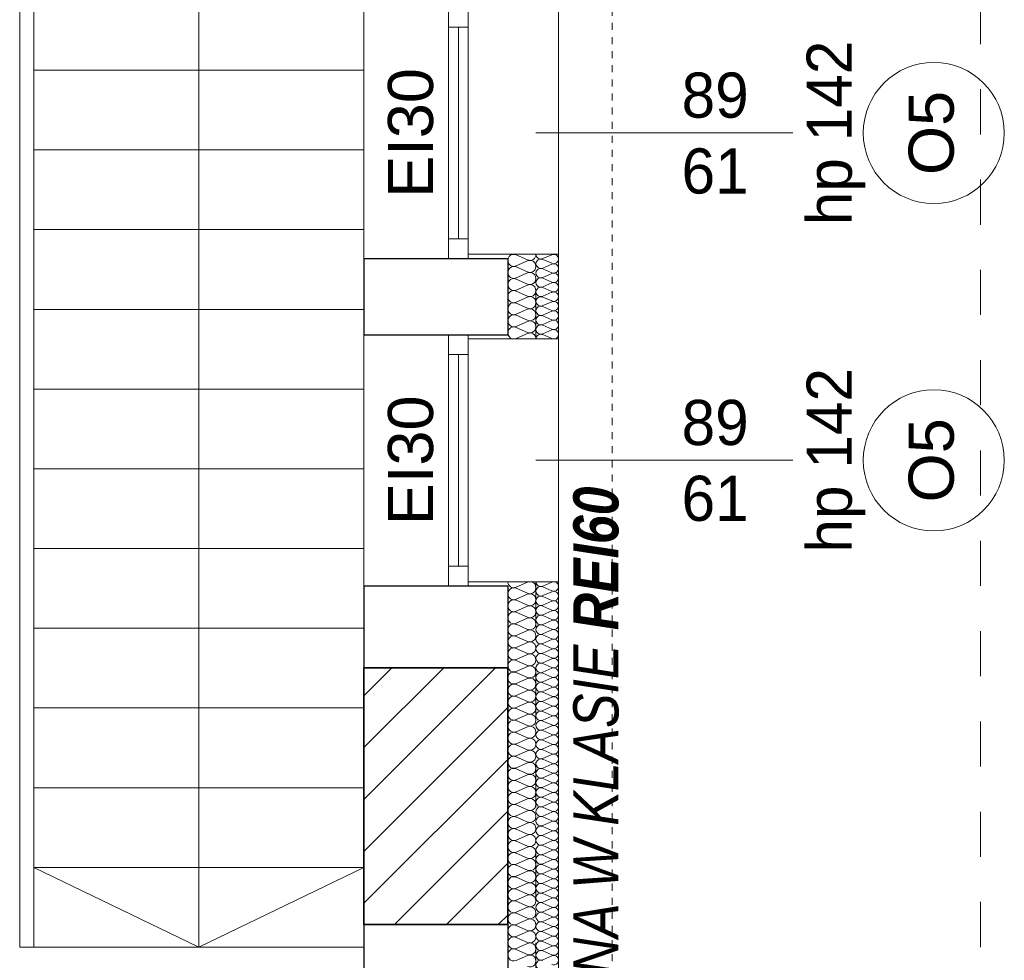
# Model space of a CAD drawing. Extents: x -438200 to -357500, y 15000 to 163871.
# Tile 124 of 148: x -416425 to -412935, y 113339 to 116672. Entities that reach past the tile are written whole.
import ezdxf

# ---------------------------------------------------------------- set-up
doc = ezdxf.new("R2010")
doc.units = 0
doc.header["$MEASUREMENT"] = 0
doc.linetypes.add('Hidden Line', pattern=[50, 25, -25])
doc.linetypes.add('Przerywana', pattern=[320, 160, -160])
for name, color, linetype in [('#podkład', 252, 'Continuous'), ('Arch ocieplenie', 252, 'Continuous'), ('Arch zmurowania', 252, 'Continuous'), ('Inwent Izolacje', 252, 'Continuous')]:
    doc.layers.add(name, color=color, linetype=linetype)
for name, color, linetype, lineweight in [('Arch ocieplenie_Nr_Pióra__44', 252, 'Continuous', 13), ('Arch opisy okien_Nr_Pióra__9', 252, 'Continuous', 13), ('Arch opisy_Nr_Pióra__9', 252, 'Continuous', 13), ('Arch wykończenie_Nr_Pióra__3', 252, 'Continuous', 18), ('Arch zmurowania_Nr_Pióra__21', 252, 'Continuous', 9), ('Arch zmurowania_Nr_Pióra__27', 252, 'Continuous', 35), ('INWENT BALUSTRADY_Nr_Pióra__5', 252, 'Continuous', 13), ('INWENT DACH_Nr_Pióra__21', 252, 'Continuous', 9), ('Inwent Izolacje_Nr_Pióra__44', 252, 'Continuous', 13), ('INWENT OPISY_Nr_Pióra__21', 252, 'Continuous', 9), ('INWENT WYMIARY_Nr_Pióra__21', 252, 'Continuous', 9), ('INWENT. OKNA_Nr_Pióra__21', 252, 'Continuous', 9), ('INWENT. OKNA_Nr_Pióra__5', 252, 'Continuous', 13), ('INWENT.ŚCIANY_Nr_Pióra__1', 252, 'Continuous', 25), ('INWENT.ŚCIANY_Nr_Pióra__2', 252, 'Continuous', 13), ('INWENT.ŚCIANY_Nr_Pióra__21', 252, 'Continuous', 9), ('INWENT.ŚCIANY_Nr_Pióra__3', 252, 'Continuous', 18), ('Istniejące schody_Nr_Pióra__5', 252, 'Continuous', 13)]:
    doc.layers.add(name, color=color, linetype=linetype, lineweight=lineweight)
doc.styles.add('GENERATED_STYLE_1', font='txt')
doc.styles.add('GENERATED_STYLE_10', font='arial.ttf')
doc.styles.add('GENERATED_STYLE_5', font='txt')

# ---------------------------------------------------------------- blocks, each defined once
blk = doc.blocks.new('Izolacja cieplna 14_213', base_point=(-414594.9, 93232.6))
at = {"layer": 'Arch ocieplenie_Nr_Pióra__44', "linetype": 'Continuous'}
for p, q in [((-414571.1, 99532.1), (-414538.8, 99546.2)), ((-414538.8, 99515.1), (-414571.1, 99529.2)), ((-414571.1, 99498.1), (-414538.8, 99512.2)), ((-414538.8, 99481.1), (-414571.1, 99495.3)), ((-414571.1, 99464.2), (-414538.8, 99478.3)), ((-414538.8, 99447.2), (-414571.1, 99461.3)), ((-414571.1, 99430.2), (-414538.8, 99444.3)), ((-414538.8, 99413.2), (-414571.1, 99427.4)), ((-414571.1, 99396.3), (-414538.8, 99410.4)), ((-414538.8, 99379.3), (-414571.1, 99393.4)), ((-414571.1, 99362.3), (-414538.8, 99376.4)), ((-414538.8, 99345.3), (-414571.1, 99359.5)), ((-414571.1, 99328.4), (-414538.8, 99342.5)), ((-414538.8, 99311.4), (-414571.1, 99325.5)), ((-414571.1, 99294.4), (-414538.8, 99308.5)), ((-414538.8, 99277.4), (-414571.1, 99291.5)), ((-414571.1, 99260.4), (-414538.8, 99274.6)), ((-414538.8, 99243.5), (-414571.1, 99257.6)), ((-414571.1, 99226.5), (-414538.8, 99240.6)), ((-414538.8, 99209.5), (-414571.1, 99223.6)), ((-414571.1, 99192.5), (-414538.8, 99206.7)), ((-414538.8, 99175.6), (-414571.1, 99189.7)), ((-414571.1, 99158.6), (-414538.8, 99172.7)), ((-414538.8, 99141.6), (-414571.1, 99155.7)), ((-414571.1, 99124.6), (-414538.8, 99138.8)), ((-414538.8, 99107.7), (-414571.1, 99121.8)), ((-414571.1, 99090.7), (-414538.8, 99104.8)), ((-414538.8, 99073.7), (-414571.1, 99087.8)), ((-414571.1, 99056.7), (-414538.8, 99070.9)), ((-414538.8, 99039.8), (-414571.1, 99053.9)), ((-414571.1, 99022.8), (-414538.8, 99036.9)), ((-414538.8, 99005.8), (-414571.1, 99019.9)), ((-414571.1, 98988.8), (-414538.8, 99003)), ((-414538.8, 98971.9), (-414571.1, 98986)), ((-414571.1, 98954.9), (-414538.8, 98969)), ((-414538.8, 98937.9), (-414571.1, 98952)), ((-414571.1, 98920.9), (-414538.8, 98935.1)), ((-414538.8, 98904), (-414571.1, 98918.1)), ((-414571.1, 98887), (-414538.8, 98901.1)), ((-414538.8, 98870), (-414571.1, 98884.1)), ((-414571.1, 98853), (-414538.8, 98867.2)), ((-414538.8, 98836.1), (-414571.1, 98850.2)), ((-414571.1, 98819.1), (-414538.8, 98833.2)), ((-414538.8, 98802.1), (-414571.1, 98816.2)), ((-414571.1, 98785.1), (-414538.8, 98799.2)), ((-414538.8, 98768.1), (-414571.1, 98782.3)), ((-414571.1, 98751.2), (-414538.8, 98765.3)), ((-414538.8, 98734.2), (-414571.1, 98748.3)), ((-414571.1, 98717.2), (-414538.8, 98731.3)), ((-414538.8, 98700.2), (-414571.1, 98714.4)), ((-414571.1, 98683.3), (-414538.8, 98697.4)), ((-414538.8, 98666.3), (-414571.1, 98680.4)), ((-414571.1, 98649.3), (-414538.8, 98663.4)), ((-414538.8, 98632.3), (-414571.1, 98646.5)), ((-414571.1, 98615.4), (-414538.8, 98629.5)), ((-414538.8, 98598.4), (-414571.1, 98612.5)), ((-414571.1, 98581.4), (-414538.8, 98595.5)), ((-414538.8, 98564.4), (-414571.1, 98578.6)), ((-414571.1, 98547.5), (-414538.8, 98561.6)), ((-414538.8, 98530.5), (-414571.1, 98544.6)), ((-414571.1, 98513.5), (-414538.8, 98527.6)), ((-414538.8, 98496.5), (-414571.1, 98510.7)), ((-414571.1, 98479.6), (-414538.8, 98493.7)), ((-414538.8, 98462.6), (-414571.1, 98476.7)), ((-414571.1, 98445.6), (-414538.8, 98459.7)), ((-414538.8, 98428.6), (-414571.1, 98442.8)), ((-414571.1, 98411.7), (-414538.8, 98425.8)), ((-414538.8, 98394.7), (-414571.1, 98408.8)), ((-414571.1, 98377.7), (-414538.8, 98391.8)), ((-414538.8, 98360.7), (-414571.1, 98374.9)), ((-414571.1, 98343.8), (-414538.8, 98357.9)), ((-414538.8, 98326.8), (-414571.1, 98340.9)), ((-414571.1, 98309.8), (-414538.8, 98323.9)), ((-414538.8, 98292.8), (-414571.1, 98307)), ((-414571.1, 98275.9), (-414538.8, 98290)), ((-414538.8, 98258.9), (-414571.1, 98273)), ((-414571.1, 98241.9), (-414538.8, 98256)), ((-414538.8, 98224.9), (-414571.1, 98239)), ((-414571.1, 98207.9), (-414538.8, 98222.1))]:
    blk.add_line(p, q, dxfattribs=at)
for centre, start_param, end_param in [((-414577.9, 99547.6), 0, 1.983589), ((-414532, 99530.6), 1.158003, 5.125183), ((-414577.9, 99513.7), 4.299595, 8.266774), ((-414532, 99496.7), 1.158003, 5.125183), ((-414577.9, 99479.7), 4.299595, 8.266774), ((-414532, 99462.7), 1.158003, 5.125183), ((-414577.9, 99445.8), 4.299595, 8.266774), ((-414577.9, 99411.8), 4.299595, 8.266774), ((-414532, 99428.8), 1.158003, 5.125183), ((-414577.9, 99377.9), 4.299595, 8.266774), ((-414532, 99394.8), 1.158003, 5.125183), ((-414577.9, 99343.9), 4.299595, 8.266774), ((-414532, 99360.9), 1.158003, 5.125183), ((-414577.9, 99309.9), 4.299595, 8.266774), ((-414532, 99326.9), 1.158003, 5.125183), ((-414577.9, 99276), 4.299595, 8.266774), ((-414532, 99293), 1.158003, 5.125183), ((-414577.9, 99242), 4.299595, 8.266774), ((-414532, 99259), 1.158003, 5.125183), ((-414577.9, 99208.1), 4.299595, 8.266774), ((-414532, 99225.1), 1.158003, 5.125183), ((-414577.9, 99174.1), 4.299595, 8.266774), ((-414532, 99191.1), 1.158003, 5.125183), ((-414577.9, 99140.2), 4.299595, 8.266774), ((-414532, 99157.2), 1.158003, 5.125183), ((-414577.9, 99106.2), 4.299595, 8.266774), ((-414532, 99123.2), 1.158003, 5.125183), ((-414577.9, 99072.3), 4.299595, 8.266774), ((-414532, 99089.3), 1.158003, 5.125183), ((-414577.9, 99038.3), 4.299595, 8.266774), ((-414532, 99055.3), 1.158003, 5.125183), ((-414577.9, 99004.4), 4.299595, 8.266774), ((-414532, 99021.4), 1.158003, 5.125183), ((-414577.9, 98970.4), 4.299595, 8.266774), ((-414532, 98987.4), 1.158003, 5.125183), ((-414577.9, 98936.5), 4.299595, 8.266774), ((-414532, 98953.5), 1.158003, 5.125183), ((-414577.9, 98902.5), 4.299595, 8.266774), ((-414532, 98919.5), 1.158003, 5.125183), ((-414577.9, 98868.6), 4.299595, 8.266774), ((-414532, 98885.6), 1.158003, 5.125183), ((-414577.9, 98834.6), 4.299595, 8.266774), ((-414532, 98851.6), 1.158003, 5.125183), ((-414577.9, 98800.7), 4.299595, 8.266774), ((-414532, 98817.7), 1.158003, 5.125183), ((-414532, 98783.7), 1.158003, 5.125183), ((-414577.9, 98766.7), 4.299595, 8.266774), ((-414532, 98749.7), 1.158003, 5.125183), ((-414577.9, 98732.8), 4.299595, 8.266774), ((-414532, 98715.8), 1.158003, 5.125183), ((-414577.9, 98698.8), 4.299595, 8.266774), ((-414532, 98681.8), 1.158003, 5.125183), ((-414577.9, 98664.9), 4.299595, 8.266774), ((-414532, 98647.9), 1.158003, 5.125183), ((-414577.9, 98630.9), 4.299595, 8.266774), ((-414532, 98613.9), 1.158003, 5.125183), ((-414577.9, 98597), 4.299595, 8.266774), ((-414532, 98580), 1.158003, 5.125183), ((-414577.9, 98563), 4.299595, 8.266774), ((-414532, 98546), 1.158003, 5.125183), ((-414577.9, 98529.1), 4.299595, 8.266774), ((-414532, 98512.1), 1.158003, 5.125183), ((-414577.9, 98495.1), 4.299595, 8.266774), ((-414532, 98478.1), 1.158003, 5.125183), ((-414577.9, 98461.2), 4.299595, 8.266774), ((-414532, 98444.2), 1.158003, 5.125183), ((-414577.9, 98427.2), 4.299595, 8.266774), ((-414532, 98410.2), 1.158003, 5.125183), ((-414577.9, 98393.3), 4.299595, 8.266774), ((-414532, 98376.3), 1.158003, 5.125183), ((-414577.9, 98359.3), 4.299595, 8.266774), ((-414532, 98342.3), 1.158003, 5.125183), ((-414577.9, 98325.4), 4.299595, 8.266774), ((-414532, 98308.4), 1.158003, 5.125183), ((-414577.9, 98291.4), 4.299595, 8.266774), ((-414532, 98274.4), 1.158003, 5.125183), ((-414577.9, 98257.4), 4.299595, 8.266774), ((-414532, 98240.5), 1.158003, 5.125183), ((-414577.9, 98223.5), 4.299595, 8.266774), ((-414532, 98206.5), 1.158003, 5.125183), ((-414577.9, 98189.5), 4.299595, 8.266774)]:
    blk.add_ellipse(centre, major_axis=(-17, 0), ratio=0.997733, start_param=start_param, end_param=end_param, dxfattribs=at)
blk = doc.blocks.new('Izolacja cieplna 14_214', base_point=(-414694.9, 99547.6))
at = {"layer": 'Arch ocieplenie_Nr_Pióra__44', "linetype": 'Continuous'}
for p, q in [((-414624.7, 99545.8), (-414665.1, 99528.1)), ((-414665.1, 99524.5), (-414624.7, 99506.7)), ((-414624.7, 99503.2), (-414665.1, 99485.4)), ((-414665.1, 99481.8), (-414624.7, 99464.1)), ((-414624.7, 99460.5), (-414665.1, 99442.7)), ((-414665.1, 99439.1), (-414624.7, 99421.4)), ((-414624.7, 99417.8), (-414665.1, 99400.1)), ((-414665.1, 99396.5), (-414624.7, 99378.7)), ((-414624.7, 99375.1), (-414665.1, 99357.4)), ((-414665.1, 99353.8), (-414624.7, 99336.1)), ((-414624.7, 99332.5), (-414665.1, 99314.7)), ((-414665.1, 99311.1), (-414624.7, 99293.4)), ((-414624.7, 99289.8), (-414665.1, 99272.1)), ((-414665.1, 99268.5), (-414624.7, 99250.7)), ((-414624.7, 99247.1), (-414665.1, 99229.4)), ((-414665.1, 99225.8), (-414624.7, 99208.1)), ((-414624.7, 99204.5), (-414665.1, 99186.7)), ((-414665.1, 99183.1), (-414624.7, 99165.4)), ((-414624.7, 99161.8), (-414665.1, 99144)), ((-414665.1, 99140.5), (-414624.7, 99122.7)), ((-414624.7, 99119.1), (-414665.1, 99101.4)), ((-414665.1, 99097.8), (-414624.7, 99080)), ((-414624.7, 99076.5), (-414665.1, 99058.7)), ((-414665.1, 99055.1), (-414624.7, 99037.4)), ((-414624.7, 99033.8), (-414665.1, 99016)), ((-414665.1, 99012.5), (-414624.7, 98994.7)), ((-414624.7, 98991.1), (-414665.1, 98973.4)), ((-414665.1, 98969.8), (-414624.7, 98952)), ((-414624.7, 98948.5), (-414665.1, 98930.7)), ((-414665.1, 98927.1), (-414624.7, 98909.4)), ((-414624.7, 98905.8), (-414665.1, 98888)), ((-414665.1, 98884.5), (-414624.7, 98866.7)), ((-414624.7, 98863.1), (-414665.1, 98845.4)), ((-414665.1, 98841.8), (-414624.7, 98824)), ((-414624.7, 98820.4), (-414665.1, 98802.7)), ((-414665.1, 98799.1), (-414624.7, 98781.4)), ((-414624.7, 98777.8), (-414665.1, 98760)), ((-414665.1, 98756.4), (-414624.7, 98738.7)), ((-414624.7, 98735.1), (-414665.1, 98717.4)), ((-414665.1, 98713.8), (-414624.7, 98696)), ((-414624.7, 98692.4), (-414665.1, 98674.7)), ((-414665.1, 98671.1), (-414624.7, 98653.4)), ((-414624.7, 98649.8), (-414665.1, 98632)), ((-414665.1, 98628.4), (-414624.7, 98610.7)), ((-414624.7, 98607.1), (-414665.1, 98589.4)), ((-414665.1, 98585.8), (-414624.7, 98568)), ((-414624.7, 98564.4), (-414665.1, 98546.7)), ((-414665.1, 98543.1), (-414624.7, 98525.3)), ((-414624.7, 98521.8), (-414665.1, 98504)), ((-414665.1, 98500.4), (-414624.7, 98482.7)), ((-414624.7, 98479.1), (-414665.1, 98461.3)), ((-414665.1, 98457.8), (-414624.7, 98440)), ((-414624.7, 98436.4), (-414665.1, 98418.7)), ((-414665.1, 98415.1), (-414624.7, 98397.3)), ((-414624.7, 98393.8), (-414665.1, 98376)), ((-414665.1, 98372.4), (-414624.7, 98354.7)), ((-414624.7, 98351.1), (-414665.1, 98333.3)), ((-414665.1, 98329.8), (-414624.7, 98312)), ((-414624.7, 98308.4), (-414665.1, 98290.7)), ((-414665.1, 98287.1), (-414624.7, 98269.3)), ((-414624.7, 98265.8), (-414665.1, 98248)), ((-414665.1, 98244.4), (-414624.7, 98226.7)), ((-414624.7, 98223.1), (-414665.1, 98205.3))]:
    blk.add_line(p, q, dxfattribs=at)
for centre, start_param, end_param in [((-414673.7, 99547.6), 4.712389, 6.695979), ((-414616.2, 99526.3), 5.870392, 9.837571), ((-414673.7, 99504.9), 2.7288, 6.695979), ((-414616.2, 99483.6), 5.870392, 9.837571), ((-414673.7, 99462.3), 2.7288, 6.695979), ((-414673.7, 99419.6), 2.7288, 6.695979), ((-414616.2, 99440.9), 5.870392, 9.837571), ((-414673.7, 99376.9), 2.7288, 6.695979), ((-414616.2, 99398.3), 5.870392, 9.837571), ((-414616.2, 99355.6), 5.870392, 9.837571), ((-414673.7, 99334.3), 2.7288, 6.695979), ((-414616.2, 99312.9), 5.870392, 9.837571), ((-414673.7, 99291.6), 2.7288, 6.695979), ((-414616.2, 99270.3), 5.870392, 9.837571), ((-414673.7, 99248.9), 2.7288, 6.695979), ((-414673.7, 99206.3), 2.7288, 6.695979), ((-414616.2, 99227.6), 5.870392, 9.837571), ((-414673.7, 99163.6), 2.7288, 6.695979), ((-414616.2, 99184.9), 5.870392, 9.837571), ((-414616.2, 99142.3), 5.870392, 9.837571), ((-414673.7, 99120.9), 2.7288, 6.695979), ((-414616.2, 99099.6), 5.870392, 9.837571), ((-414673.7, 99078.3), 2.7288, 6.695979), ((-414673.7, 99035.6), 2.7288, 6.695979), ((-414616.2, 99056.9), 5.870392, 9.837571), ((-414673.7, 98992.9), 2.7288, 6.695979), ((-414616.2, 99014.3), 5.870392, 9.837571), ((-414616.2, 98971.6), 5.870392, 9.837571), ((-414673.7, 98950.2), 2.7288, 6.695979), ((-414616.2, 98928.9), 5.870392, 9.837571), ((-414673.7, 98907.6), 2.7288, 6.695979), ((-414616.2, 98886.2), 5.870392, 9.837571), ((-414673.7, 98864.9), 2.7288, 6.695979), ((-414673.7, 98822.2), 2.7288, 6.695979), ((-414616.2, 98843.6), 5.870392, 9.837571), ((-414673.7, 98779.6), 2.7288, 6.695979), ((-414616.2, 98800.9), 5.870392, 9.837571), ((-414616.2, 98758.2), 5.870392, 9.837571), ((-414673.7, 98736.9), 2.7288, 6.695979), ((-414616.2, 98715.6), 5.870392, 9.837571), ((-414673.7, 98694.2), 2.7288, 6.695979), ((-414673.7, 98651.6), 2.7288, 6.695979), ((-414616.2, 98672.9), 5.870392, 9.837571), ((-414673.7, 98608.9), 2.7288, 6.695979), ((-414616.2, 98630.2), 5.870392, 9.837571), ((-414616.2, 98587.6), 5.870392, 9.837571), ((-414673.7, 98566.2), 2.7288, 6.695979), ((-414616.2, 98544.9), 5.870392, 9.837571), ((-414673.7, 98523.6), 2.7288, 6.695979), ((-414616.2, 98502.2), 5.870392, 9.837571), ((-414673.7, 98480.9), 2.7288, 6.695979), ((-414673.7, 98438.2), 2.7288, 6.695979), ((-414616.2, 98459.6), 5.870392, 9.837571), ((-414673.7, 98395.6), 2.7288, 6.695979), ((-414616.2, 98416.9), 5.870392, 9.837571), ((-414616.2, 98374.2), 5.870392, 9.837571), ((-414673.7, 98352.9), 2.7288, 6.695979), ((-414616.2, 98331.5), 5.870392, 9.837571), ((-414673.7, 98310.2), 2.7288, 6.695979), ((-414673.7, 98267.5), 2.7288, 6.695979), ((-414616.2, 98288.9), 5.870392, 9.837571), ((-414673.7, 98224.9), 2.7288, 6.695979), ((-414616.2, 98246.2), 5.870392, 9.837571), ((-414616.2, 98203.5), 5.870392, 9.837571)]:
    blk.add_ellipse(centre, major_axis=(0, -21.3), ratio=0.996876, start_param=start_param, end_param=end_param, dxfattribs=at)
blk = doc.blocks.new('Izolacja cieplna 14_218', base_point=(-414594.9, 100707.6))
at = {"layer": 'Arch ocieplenie_Nr_Pióra__44', "linetype": 'Continuous'}
for p, q in [((-414538.8, 100706.2), (-414571.1, 100692.3)), ((-414571.1, 100689.5), (-414538.8, 100675.7)), ((-414538.8, 100672.9), (-414571.1, 100659)), ((-414571.1, 100656.2), (-414538.8, 100642.3)), ((-414538.8, 100639.5), (-414571.1, 100625.7)), ((-414571.1, 100622.9), (-414538.8, 100609)), ((-414538.8, 100606.2), (-414571.1, 100592.3)), ((-414571.1, 100589.5), (-414538.8, 100575.7)), ((-414538.8, 100572.9), (-414571.1, 100559)), ((-414571.1, 100556.2), (-414538.8, 100542.3)), ((-414538.8, 100539.5), (-414571.1, 100525.7)), ((-414571.1, 100522.9), (-414538.8, 100509)), ((-414538.8, 100506.2), (-414571.1, 100492.3)), ((-414571.1, 100489.5), (-414538.8, 100475.7)), ((-414538.8, 100472.9), (-414571.1, 100459)), ((-414571.1, 100456.2), (-414538.8, 100442.3)), ((-414538.8, 100439.5), (-414571.1, 100425.7)), ((-414571.1, 100422.9), (-414538.8, 100409))]:
    blk.add_line(p, q, dxfattribs=at)
for centre, start_param, end_param in [((-414577.9, 100674.3), 1.158004, 5.125183), ((-414577.9, 100707.6), 3.141593, 5.125182), ((-414532, 100690.9), 4.299595, 8.266775), ((-414577.9, 100640.9), 1.158004, 5.125183), ((-414532, 100657.6), 4.299595, 8.266775), ((-414577.9, 100607.6), 1.158004, 5.125183), ((-414532, 100624.3), 4.299595, 8.266775), ((-414577.9, 100574.3), 1.158004, 5.125183), ((-414532, 100590.9), 4.299595, 8.266775), ((-414577.9, 100540.9), 1.158004, 5.125183), ((-414532, 100557.6), 4.299595, 8.266775), ((-414577.9, 100507.6), 1.158004, 5.125183), ((-414532, 100524.3), 4.299595, 8.266775), ((-414577.9, 100474.3), 1.158004, 5.125183), ((-414532, 100490.9), 4.299595, 8.266775), ((-414577.9, 100440.9), 1.158004, 5.125183), ((-414532, 100457.6), 4.299595, 8.266775), ((-414532, 100424.3), 4.299595, 8.266775), ((-414577.9, 100407.6), 1.158004, 3.141593)]:
    blk.add_ellipse(centre, major_axis=(17, 0), ratio=0.979564, start_param=start_param, end_param=end_param, dxfattribs=at)
blk = doc.blocks.new('Ściana_12', base_point=(-415204.9, 99242.6))
at = {"layer": 'Arch zmurowania_Nr_Pióra__21', "linetype": 'Continuous'}
h = blk.add_hatch(dxfattribs=at)
h.set_pattern_fill('Common_Brick', color=256, style=0, pattern_type=2)
h.set_pattern_definition([(45, (0, 0), (-91.92388, 91.92388), [])])
h.paths.add_polyline_path([(-415204.9, 99242.6), (-415204.9, 98332.6), (-414694.9, 98332.6), (-414694.9, 99242.6)], flags=0)
at = {"layer": 'Arch zmurowania_Nr_Pióra__27', "linetype": 'Continuous'}
for p, q in [((-415204.9, 99242.6), (-415204.9, 98332.6)), ((-414694.9, 99242.6), (-415204.9, 99242.6)), ((-414694.9, 98332.6), (-414694.9, 99242.6)), ((-415204.9, 98332.6), (-414694.9, 98332.6))]:
    blk.add_line(p, q, dxfattribs=at)
blk = doc.blocks.new('Izolacja cieplna 14_339', base_point=(-414594.9, 100407.6))
at = {"layer": 'Inwent Izolacje_Nr_Pióra__44', "linetype": 'Continuous'}
for p, q in [((-414624.7, 100688), (-414665.1, 100705.8)), ((-414665.1, 100666.6), (-414624.7, 100684.4)), ((-414624.7, 100645.1), (-414665.1, 100663)), ((-414665.1, 100623.7), (-414624.7, 100641.5)), ((-414624.7, 100602.3), (-414665.1, 100620.1)), ((-414665.1, 100580.8), (-414624.7, 100598.7)), ((-414624.7, 100559.4), (-414665.1, 100577.2)), ((-414665.1, 100538), (-414624.7, 100555.8)), ((-414624.7, 100516.6), (-414665.1, 100534.4)), ((-414665.1, 100495.1), (-414624.7, 100513)), ((-414624.7, 100473.7), (-414665.1, 100491.5)), ((-414665.1, 100452.3), (-414624.7, 100470.1)), ((-414624.7, 100430.8), (-414665.1, 100448.7)), ((-414665.1, 100409.4), (-414624.7, 100427.2))]:
    blk.add_line(p, q, dxfattribs=at)
for centre, start_param, end_param in [((-414673.7, 100686.2), 5.870392, 9.837571), ((-414616.2, 100707.6), 2.7288, 4.712389), ((-414616.2, 100664.8), 2.7288, 6.695979), ((-414673.7, 100643.3), 5.870392, 9.837571), ((-414673.7, 100600.5), 5.870392, 9.837571), ((-414616.2, 100621.9), 2.7288, 6.695979), ((-414616.2, 100579), 2.7288, 6.695979), ((-414673.7, 100557.6), 5.870392, 9.837571), ((-414616.2, 100536.2), 2.7288, 6.695979), ((-414673.7, 100514.8), 5.870392, 9.837571), ((-414616.2, 100493.3), 2.7288, 6.695979), ((-414673.7, 100471.9), 5.870392, 9.837571), ((-414673.7, 100429), 5.870392, 9.837571), ((-414616.2, 100450.5), 2.7288, 6.695979), ((-414616.2, 100407.6), 4.712389, 6.695979)]:
    blk.add_ellipse(centre, major_axis=(0, 21.4), ratio=0.992498, start_param=start_param, end_param=end_param, dxfattribs=at)
blk = doc.blocks.new('poddasze')
at = {"layer": 'Arch opisy_Nr_Pióra__9', "color": 252, "linetype": 'Continuous'}
for centre in [(-413184.9, 85300.1), (-413184.9, 84140.1)]:
    blk.add_circle(centre, 250, dxfattribs=at)
at = {"layer": 'Arch wykończenie_Nr_Pióra__3', "color": 252, "linetype": 'Continuous'}
for p, q in [((-414514.9, 84870.1), (-414514.9, 84570.1)), ((-414514.9, 83710.1), (-414514.9, 77395.1))]:
    blk.add_line(p, q, dxfattribs=at)
at = {"layer": 'INWENT BALUSTRADY_Nr_Pióra__5', "color": 252, "linetype": 'Continuous'}
for p, q in [((-416424.9, 82415.1), (-416424.9, 86905.1)), ((-416374.9, 82415.1), (-416424.9, 82415.1))]:
    blk.add_line(p, q, dxfattribs=at)
at = {"layer": 'INWENT DACH_Nr_Pióra__21', "color": 252, "linetype": 'Hidden Line'}
blk.add_line((-414324.9, 81165.1), (-414324.9, 89495), dxfattribs=at)
at = {"layer": 'INWENT OPISY_Nr_Pióra__21', "color": 252, "linetype": 'Przerywana'}
blk.add_line((-413019.4, 76335.1), (-413019.4, 91715.1), dxfattribs=at)
at = {"layer": 'INWENT. OKNA_Nr_Pióra__5', "color": 252, "linetype": 'Continuous'}
for p, q in [((-414904.9, 85745.1), (-414904.9, 84855.1)), ((-414834.9, 85745.1), (-414834.9, 84855.1)), ((-414834.9, 85675.1), (-414904.9, 85675.1)), ((-414869.9, 85675.1), (-414869.9, 84925.1)), ((-414594.9, 85300.1), (-413684.9, 85300.1)), ((-414834.9, 84925.1), (-414904.9, 84925.1)), ((-414834.9, 84855.1), (-414904.9, 84855.1)), ((-414904.9, 84585.1), (-414904.9, 83695.1)), ((-414834.9, 84585.1), (-414904.9, 84585.1)), ((-414834.9, 84585.1), (-414834.9, 83695.1)), ((-414834.9, 84515.1), (-414904.9, 84515.1)), ((-414869.9, 84515.1), (-414869.9, 83765.1)), ((-414594.9, 84140.1), (-413684.9, 84140.1)), ((-414834.9, 83765.1), (-414904.9, 83765.1)), ((-414834.9, 83695.1), (-414904.9, 83695.1))]:
    blk.add_line(p, q, dxfattribs=at)
at = {"layer": 'INWENT.ŚCIANY_Nr_Pióra__1', "color": 252, "linetype": 'Continuous'}
for p, q in [((-415204.9, 84855.1), (-414694.9, 84855.1)), ((-415204.9, 84855.1), (-415204.9, 84585.1)), ((-414694.9, 84855.1), (-414694.9, 84585.1)), ((-415204.9, 84585.1), (-414694.9, 84585.1)), ((-415204.9, 83695.1), (-414694.9, 83695.1)), ((-415204.9, 83695.1), (-415204.9, 83405.1)), ((-414694.9, 83695.1), (-414694.9, 83405.1)), ((-415204.9, 83405.1), (-414694.9, 83405.1)), ((-415204.9, 82495.1), (-414694.9, 82495.1)), ((-415204.9, 82495.1), (-415204.9, 81435.1)), ((-414694.9, 82495.1), (-414694.9, 77075.1))]:
    blk.add_line(p, q, dxfattribs=at)
at = {"layer": 'INWENT.ŚCIANY_Nr_Pióra__2', "color": 252, "linetype": 'Przerywana'}
for p, q in [((-414594.9, 84570.1), (-414594.9, 84870.1)), ((-414594.9, 83710.1), (-414594.9, 76975.1))]:
    blk.add_line(p, q, dxfattribs=at)
at = {"layer": 'INWENT.ŚCIANY_Nr_Pióra__21', "color": 252, "linetype": 'Continuous'}
for p, q in [((-414514.9, 84870.1), (-414514.9, 85730.1)), ((-414514.9, 83710.1), (-414514.9, 84570.1))]:
    blk.add_line(p, q, dxfattribs=at)
at = {"layer": 'INWENT.ŚCIANY_Nr_Pióra__3', "color": 252, "linetype": 'Continuous'}
for p, q in [((-414514.9, 84870.1), (-414834.9, 84870.1)), ((-414514.9, 84570.1), (-414834.9, 84570.1)), ((-414514.9, 83710.1), (-414834.9, 83710.1))]:
    blk.add_line(p, q, dxfattribs=at)
at = {"layer": 'Istniejące schody_Nr_Pióra__5', "color": 252, "linetype": 'Continuous'}
for p, q in [((-416374.9, 82415.1), (-416374.9, 86905.1)), ((-415204.9, 82415.1), (-415204.9, 86905.1)), ((-415789.9, 85805.1), (-415789.9, 82415.1)), ((-415204.9, 85522.6), (-416374.9, 85522.6)), ((-415204.9, 85240.1), (-416374.9, 85240.1)), ((-415204.9, 84957.6), (-416374.9, 84957.6)), ((-415204.9, 84675.1), (-416374.9, 84675.1)), ((-415204.9, 84392.6), (-416374.9, 84392.6)), ((-415204.9, 84110.1), (-416374.9, 84110.1)), ((-415204.9, 83827.6), (-416374.9, 83827.6)), ((-415204.9, 83545.1), (-416374.9, 83545.1)), ((-415204.9, 83262.6), (-416374.9, 83262.6)), ((-415204.9, 82980.1), (-416374.9, 82980.1)), ((-415204.9, 82697.6), (-416374.9, 82697.6)), ((-415789.9, 82415.1), (-416374.9, 82697.6)), ((-415789.9, 82415.1), (-415204.9, 82697.6)), ((-415204.9, 82415.1), (-416374.9, 82415.1))]:
    blk.add_line(p, q, dxfattribs=at)
at = {"layer": 'Arch ocieplenie', "color": 252, "linetype": 'Continuous', "lineweight": 13}
for name, p in [('Izolacja cieplna 14_218', (-414594.9, 84870.1)), ('Izolacja cieplna 14_214', (-414694.9, 83710.1)), ('Izolacja cieplna 14_213', (-414594.9, 77395.1))]:
    blk.add_blockref(name, p, dxfattribs=at)
at = {"layer": 'Arch zmurowania', "color": 252}
blk.add_blockref('Ściana_12', (-415204.9, 83405.1), dxfattribs=at)
at = {"layer": 'Inwent Izolacje', "color": 252, "linetype": 'Continuous', "lineweight": 13}
blk.add_blockref('Izolacja cieplna 14_339', (-414594.9, 84570.1), dxfattribs=at)
at = {"layer": 'Arch opisy okien_Nr_Pióra__9', "color": 252, "linetype": 'Continuous', "char_height": 160, "attachment_point": 2, "rotation": 90, "style": 'GENERATED_STYLE_10'}
for s, insert in [('{EI30}', (-415119.8, 85300.1)), ('{O5}', (-413274.1, 85300.1)), ('{EI30}', (-415119.8, 84140.1)), ('{O5}', (-413274.1, 84140.1))]:
    blk.add_mtext(s, dxfattribs=dict(at, insert=insert))
at = {"layer": 'INWENT WYMIARY_Nr_Pióra__21', "color": 252, "linetype": 'Continuous', "insert": (-414300.4, 82967.7), "char_height": 160, "attachment_point": 8, "rotation": 90, "style": 'GENERATED_STYLE_1'}
blk.add_mtext('\\A1;{\\fArial Narrow Zachodni|b0|i1|c0|p34;ŚCIANA W KLASIE \\fArial Narrow Zachodni|b1|i1|c0|p34;REI60}', dxfattribs=at)
at = {"layer": 'INWENT. OKNA_Nr_Pióra__21', "color": 252, "linetype": 'Continuous', "char_height": 160, "attachment_point": 2, "rotation": 90, "style": 'GENERATED_STYLE_5'}
for insert in [(-413635.6, 85300.1), (-413635.6, 84140.1)]:
    blk.add_mtext('{hp 142}', dxfattribs=dict(at, insert=insert))
at = {"layer": 'INWENT. OKNA_Nr_Pióra__21', "color": 252, "linetype": 'Continuous', "char_height": 160, "width": 709.227, "attachment_point": 2, "line_spacing_factor": 1.007581, "style": 'GENERATED_STYLE_5'}
for insert in [(-413959.9, 85514.2), (-413959.9, 84354.2)]:
    blk.add_mtext('{89\\P61}', dxfattribs=dict(at, insert=insert))

msp = doc.modelspace()

# ---------------------------------------------------------------- block references
at = {"layer": '#podkład', "color": 3, "lineweight": 50}
msp.add_blockref('poddasze', (0, 30970.8), dxfattribs=at)

doc.saveas('drawing.dxf')
